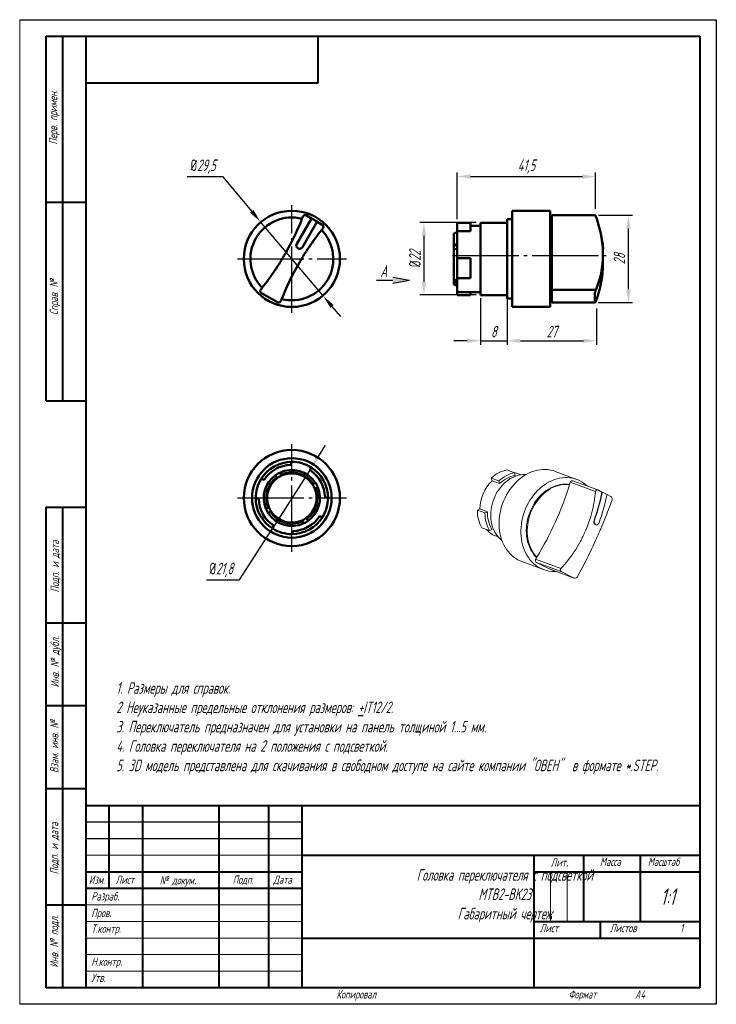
# Model space of a CAD drawing. Header units: millimetres. Extents: x 2381 to 2591, y 1129 to 1426.
import ezdxf

# ---------------------------------------------------------------- set-up
doc = ezdxf.new("R2010")
doc.units = ezdxf.units.MM
doc.linetypes.add('ГОСТ 2.303 5', pattern=[24, 20, -1.5, 1, -1.5])
for name, color, linetype, lineweight in [('main', 5, 'Continuous', 50), ('text', 7, 'Continuous', 25), ('Оси', 1, 'ГОСТ 2.303 5', 25), ('РАЗМЕРЫ', 7, 'Continuous', 25), ('ФОРМАТ', 7, 'Continuous', 25), ('ФОРМАТ @ 1', 7, 'Continuous', 25)]:
    doc.layers.add(name, color=color, linetype=linetype, lineweight=lineweight)
doc.styles.add('GOST', font='Gost.shx', dxfattribs={"width": 0.8, "oblique": 15, "height": 3.5})
doc.dimstyles.new('ISO-25', dxfattribs={"dimtxt": 3.5, "dimasz": 4, "dimexe": 1.25, "dimexo": 1, "dimgap": 1, "dimtad": 1, "dimtoh": 1, "dimdec": 1, "dimtxsty": 'GOST', "dimcen": 0, "dimclrd": 256, "dimclrt": 7, "dimadec": 0, "dimazin": 2, "dimtfac": 1, "dimtdec": 1, "dimtmove": 0, "dimatfit": 1, "dimfxl": 0, "dimlwd": -1, "dimarcsym": 0})
doc.dimstyles.get("Standard").update_dxf_attribs({"dimtxt": 3.5, "dimasz": 4, "dimexe": 1.25, "dimexo": 1, "dimgap": 1, "dimtad": 1, "dimdec": 1, "dimrnd": 0.5, "dimtxsty": 'GOST', "dimcen": 0, "dimclrd": 256, "dimclre": 256, "dimclrt": 7, "dimadec": 0, "dimazin": 2, "dimtfac": 1, "dimtdec": 1, "dimtmove": 2, "dimatfit": 1, "dimfxl": 0, "dimtolj": 1, "dimtzin": 0, "dimlwd": -1, "dimlwe": -1, "dimarcsym": 0})

# ---------------------------------------------------------------- blocks, each defined once
blk = doc.blocks.new('*D220')
at = {"layer": 'Defpoints', "color": 0}
for p in [(2453.33, 1364.85), (2472.36, 1342.31)]:
    blk.add_point(p, dxfattribs=at)
at = {"layer": 'РАЗМЕРЫ'}
for p, q in [((2431.34, 1378.39), (2441.9, 1378.39)), ((2441.9, 1378.39), (2450.75, 1367.91)), ((2472.36, 1342.31), (2453.33, 1364.85)), ((2474.94, 1339.25), (2477.53, 1336.2))]:
    blk.add_line(p, q, dxfattribs=at)
for points in [[(2450.24, 1367.48), (2451.26, 1368.34), (2453.33, 1364.85)], [(2475.45, 1339.68), (2474.44, 1338.82), (2472.36, 1342.31)]]:
    blk.add_solid(points, dxfattribs=at)
at = {"layer": 'РАЗМЕРЫ', "color": 7, "insert": (2436.12, 1381.4), "char_height": 3.5, "attachment_point": 5, "style": 'GOST'}
blk.add_mtext('\\A1;{\\Q0;%%c}29,5', dxfattribs=at)
blk = doc.blocks.new('*D221')
at = {"layer": 'Defpoints', "color": 0}
for p in [(2519.43, 1364.51), (2502.68, 1342.71), (2519.43, 1342.71)]:
    blk.add_point(p, dxfattribs=at)
at = {"layer": 'РАЗМЕРЫ'}
for p, q in [((2518.43, 1364.51), (2501.43, 1364.51)), ((2502.68, 1360.51), (2502.68, 1346.71)), ((2518.43, 1342.71), (2501.43, 1342.71))]:
    blk.add_line(p, q, dxfattribs=at)
for points in [[(2503.34, 1360.51), (2502.01, 1360.51), (2502.68, 1364.51)], [(2502.01, 1346.71), (2503.34, 1346.71), (2502.68, 1342.71)]]:
    blk.add_solid(points, dxfattribs=at)
at = {"layer": 'РАЗМЕРЫ', "color": 7, "insert": (2499.93, 1353.61), "char_height": 3.5, "attachment_point": 5, "rotation": 90, "style": 'GOST'}
blk.add_mtext('\\A1;{\\Q0;%%C}22', dxfattribs=at)
blk = doc.blocks.new('*D222')
at = {"layer": 'Defpoints', "color": 0}
for p in [(2527.73, 1341.68), (2554.73, 1339.61), (2554.73, 1328.89)]:
    blk.add_point(p, dxfattribs=at)
at = {"layer": 'РАЗМЕРЫ'}
for p, q in [((2527.73, 1340.68), (2527.73, 1327.64)), ((2554.73, 1338.61), (2554.73, 1327.64)), ((2531.73, 1328.89), (2550.73, 1328.89))]:
    blk.add_line(p, q, dxfattribs=at)
for points in [[(2531.73, 1329.55), (2531.73, 1328.22), (2527.73, 1328.89)], [(2550.73, 1328.22), (2550.73, 1329.55), (2554.73, 1328.89)]]:
    blk.add_solid(points, dxfattribs=at)
at = {"layer": 'РАЗМЕРЫ', "color": 7, "insert": (2541.23, 1331.64), "char_height": 3.5, "attachment_point": 5, "style": 'GOST'}
blk.add_mtext('\\A1;27', dxfattribs=at)
blk = doc.blocks.new('*D223')
at = {"layer": 'Defpoints', "color": 0}
for p in [(2554.27, 1366.75), (2564.33, 1366.75), (2554.23, 1340.4)]:
    blk.add_point(p, dxfattribs=at)
at = {"layer": 'РАЗМЕРЫ'}
for p, q in [((2555.27, 1366.75), (2565.58, 1366.75)), ((2564.33, 1344.4), (2564.33, 1362.75)), ((2555.23, 1340.4), (2565.58, 1340.4))]:
    blk.add_line(p, q, dxfattribs=at)
for points in [[(2565, 1362.75), (2563.67, 1362.75), (2564.33, 1366.75)], [(2563.67, 1344.4), (2565, 1344.4), (2564.33, 1340.4)]]:
    blk.add_solid(points, dxfattribs=at)
at = {"layer": 'РАЗМЕРЫ', "color": 7, "insert": (2561.58, 1353.58), "char_height": 3.5, "attachment_point": 5, "rotation": 90, "style": 'GOST'}
blk.add_mtext('\\A1;28', dxfattribs=at)
blk = doc.blocks.new('*D224')
at = {"layer": 'Defpoints', "color": 0}
for p in [(2519.73, 1342.71), (2527.73, 1342.68), (2527.73, 1328.89)]:
    blk.add_point(p, dxfattribs=at)
at = {"layer": 'РАЗМЕРЫ'}
for p, q in [((2519.73, 1341.71), (2519.73, 1327.64)), ((2527.73, 1341.68), (2527.73, 1327.64)), ((2515.73, 1328.89), (2511.73, 1328.89)), ((2519.73, 1328.89), (2527.73, 1328.89)), ((2531.73, 1328.89), (2535.73, 1328.89))]:
    blk.add_line(p, q, dxfattribs=at)
for points in [[(2515.73, 1328.22), (2515.73, 1329.55), (2519.73, 1328.89)], [(2531.73, 1329.55), (2531.73, 1328.22), (2527.73, 1328.89)]]:
    blk.add_solid(points, dxfattribs=at)
at = {"layer": 'РАЗМЕРЫ', "color": 7, "insert": (2523.73, 1331.64), "char_height": 3.5, "attachment_point": 5, "style": 'GOST'}
blk.add_mtext('\\A1;8', dxfattribs=at)
blk = doc.blocks.new('*D225')
at = {"layer": 'Defpoints', "color": 0}
for p in [(2554.43, 1378.42), (2554.43, 1367.61), (2512.73, 1364.54)]:
    blk.add_point(p, dxfattribs=at)
at = {"layer": 'РАЗМЕРЫ'}
for p, q in [((2512.73, 1365.54), (2512.73, 1379.67)), ((2516.73, 1378.42), (2550.43, 1378.42)), ((2554.43, 1368.61), (2554.43, 1379.67))]:
    blk.add_line(p, q, dxfattribs=at)
for points in [[(2516.73, 1379.09), (2516.73, 1377.75), (2512.73, 1378.42)], [(2550.43, 1377.75), (2550.43, 1379.09), (2554.43, 1378.42)]]:
    blk.add_solid(points, dxfattribs=at)
at = {"layer": 'РАЗМЕРЫ', "color": 7, "insert": (2533.58, 1381.43), "char_height": 3.5, "attachment_point": 5, "style": 'GOST'}
blk.add_mtext('\\A1;41,5', dxfattribs=at)
blk = doc.blocks.new('*D227')
at = {"layer": 'Defpoints', "color": 0}
for p in [(2468.73, 1290.64), (2456.97, 1272.29)]:
    blk.add_point(p, dxfattribs=at)
at = {"layer": 'РАЗМЕРЫ'}
for p, q in [((2470.88, 1294.01), (2473.04, 1297.38)), ((2468.73, 1290.64), (2456.97, 1272.29)), ((2447.02, 1256.74), (2456.97, 1272.29)), ((2437.15, 1256.74), (2447.02, 1256.74))]:
    blk.add_line(p, q, dxfattribs=at)
blk.add_solid([(2470.32, 1294.37), (2471.44, 1293.65), (2468.73, 1290.64)], dxfattribs=at)
at = {"layer": 'РАЗМЕРЫ', "color": 7, "insert": (2441.59, 1259.76), "char_height": 3.5, "attachment_point": 5, "style": 'GOST'}
blk.add_mtext('\\A1;{\\Q0;%%c}21,8', dxfattribs=at)
blk = doc.blocks.new('_None')

msp = doc.modelspace()

# ---------------------------------------------------------------- hatches: boundary and pattern name
at = {"layer": 'РАЗМЕРЫ', "lineweight": 25, "ltscale": 5}
h = msp.add_hatch(color=256, dxfattribs=at)
h.dxf.hatch_style = 1
h.paths.add_polyline_path([(2498.34, 1347.14), (2493.34, 1346.26), (2493.34, 1348.02)])

# ---------------------------------------------------------------- linework, layer by layer
at = {"layer": 'main'}
for p, q in [((2467.22, 1366.65), (2468.74, 1365.78)), ((2540.73, 1368.08), (2529.23, 1368.08)), ((2529.23, 1368.08), (2529.23, 1339.08)), ((2540.73, 1368.08), (2540.73, 1339.08)), ((2554.27, 1366.75), (2541.23, 1366.75)), ((2541.23, 1366.75), (2541.23, 1366.36)), ((2541.23, 1366.36), (2541.23, 1366.08)), ((2464.32, 1358.13), (2468.76, 1365.81)), ((2470.49, 1364.81), (2466.06, 1357.13)), ((2468.76, 1365.81), (2470.49, 1364.81)), ((2470.47, 1364.78), (2471.99, 1363.9)), ((2516.73, 1364.48), (2512.73, 1364.48)), ((2512.73, 1362.83), (2512.73, 1364.48)), ((2516.73, 1362.83), (2516.73, 1364.48)), ((2519.73, 1363.58), (2516.73, 1363.58)), ((2527.73, 1364.48), (2519.73, 1364.48)), ((2519.73, 1353.58), (2519.73, 1364.48)), ((2529.23, 1365.58), (2527.73, 1365.58)), ((2527.73, 1353.58), (2527.73, 1365.58)), ((2541.23, 1366.08), (2540.73, 1366.08)), ((2541.23, 1366.08), (2541.23, 1344.85)), ((2512.73, 1361.65), (2511.73, 1361.28)), ((2511.73, 1357.8), (2511.73, 1361.28)), ((2512.73, 1361.92), (2512.73, 1362.83)), ((2516.73, 1361.92), (2512.73, 1361.92)), ((2512.73, 1353.84), (2512.73, 1361.92)), ((2516.73, 1361.92), (2516.73, 1362.83)), ((2512.73, 1357.98), (2511.73, 1357.8)), ((2511.73, 1357.8), (2511.73, 1357.69)), ((2511.73, 1357.69), (2511.73, 1356.47)), ((2512.73, 1357.69), (2511.73, 1357.69)), ((2511.73, 1356.47), (2512.73, 1356.65)), ((2511.73, 1347.36), (2511.73, 1356.47)), ((2556.59, 1356.63), (2556.65, 1356.63)), ((2556.64, 1352.33), (2556.64, 1354.83)), ((2516.73, 1353.84), (2512.73, 1353.84)), ((2512.73, 1353.58), (2512.73, 1353.84)), ((2512.73, 1347.81), (2512.73, 1353.58)), ((2516.73, 1353.58), (2516.73, 1353.84)), ((2516.73, 1347.81), (2516.73, 1353.58)), ((2519.73, 1342.68), (2519.73, 1353.58)), ((2527.73, 1341.58), (2527.73, 1353.58)), ((2512.73, 1347.04), (2511.73, 1347.36)), ((2511.73, 1347.36), (2511.73, 1346.82)), ((2512.73, 1346.82), (2511.73, 1346.82)), ((2511.73, 1346.82), (2511.73, 1346.6)), ((2511.73, 1345.88), (2511.73, 1346.6)), ((2511.73, 1346.6), (2512.73, 1346.28)), ((2511.73, 1345.88), (2512.73, 1345.5)), ((2516.73, 1347.81), (2512.73, 1347.81)), ((2512.73, 1343.58), (2512.73, 1347.81)), ((2453.71, 1343.26), (2458.48, 1340.51)), ((2516.73, 1343.58), (2512.73, 1343.58)), ((2512.73, 1342.68), (2512.73, 1343.58)), ((2516.73, 1342.68), (2512.73, 1342.68)), ((2516.73, 1343.58), (2519.73, 1343.58)), ((2516.73, 1342.68), (2516.73, 1343.58)), ((2519.73, 1342.68), (2527.73, 1342.68)), ((2541.23, 1344.85), (2541.23, 1344.29)), ((2554.5, 1344.29), (2541.23, 1344.29)), ((2541.23, 1344.29), (2541.23, 1343.26)), ((2541.23, 1343.26), (2541.23, 1340.51)), ((2554.23, 1343.26), (2554.23, 1340.51)), ((2527.73, 1341.58), (2529.23, 1341.58)), ((2540.73, 1341.08), (2541.23, 1341.08)), ((2541.23, 1340.51), (2541.23, 1340.4)), ((2541.23, 1340.4), (2554.27, 1340.4)), ((2529.23, 1339.08), (2540.73, 1339.08)), ((2462.85, 1292.36), (2462.59, 1291.46)), ((2459.59, 1288.44), (2459.21, 1289.09)), ((2468.36, 1289.81), (2468.62, 1290.71)), ((2454.5, 1286.97), (2453.6, 1287.23)), ((2457.92, 1288.33), (2458.3, 1287.68)), ((2458.3, 1287.68), (2458.43, 1287.46)), ((2459.72, 1288.23), (2459.59, 1288.44)), ((2469.95, 1286.04), (2469.29, 1285.69)), ((2469.29, 1285.69), (2469.07, 1285.57)), ((2469.76, 1284.24), (2469.99, 1284.36)), ((2469.99, 1284.36), (2470.65, 1284.71)), ((2451.95, 1281.46), (2452.85, 1281.21)), ((2473.75, 1281.46), (2472.85, 1281.72)), ((2455.71, 1278.57), (2455.05, 1278.22)), ((2455.94, 1278.69), (2455.71, 1278.57)), ((2455.74, 1276.89), (2456.41, 1277.24)), ((2456.41, 1277.24), (2456.63, 1277.36)), ((2465.98, 1274.7), (2466.11, 1274.49)), ((2466.11, 1274.49), (2466.49, 1273.84)), ((2467.4, 1275.25), (2467.27, 1275.47)), ((2467.78, 1274.6), (2467.4, 1275.25)), ((2471.19, 1275.96), (2472.1, 1275.7)), ((2457.34, 1273.12), (2457.08, 1272.22)), ((2462.85, 1270.56), (2463.11, 1271.47))]:
    msp.add_line(p, q, dxfattribs=at)
at = {"layer": 'main', "lineweight": 20}
for p, q in [((2530, 1289.07), (2527.71, 1289.92)), ((2530, 1289.07), (2530.21, 1288.24)), ((2548.79, 1287.06), (2542.2, 1289.49)), ((2525.28, 1286.62), (2522.98, 1287.47)), ((2523.19, 1286.64), (2522.98, 1287.47)), ((2525.49, 1285.79), (2523.19, 1286.64)), ((2525.49, 1285.79), (2525.28, 1286.62)), ((2531.97, 1288.48), (2531.17, 1288.77)), ((2554.4, 1283.38), (2546.79, 1286.2)), ((2555.05, 1283.89), (2547.59, 1286.65)), ((2555.09, 1283.87), (2556.33, 1283.25)), ((2556.46, 1283.25), (2556, 1283.42)), ((2556.46, 1283.25), (2557.88, 1282.54)), ((2557.87, 1282.48), (2558.99, 1281.92)), ((2518.78, 1277.77), (2519.52, 1278.16)), ((2521.07, 1276.93), (2518.78, 1277.77)), ((2521.81, 1277.31), (2519.52, 1278.16)), ((2521.07, 1276.93), (2521.81, 1277.31)), ((2553.94, 1274.76), (2554.06, 1274.72)), ((2522.43, 1271.6), (2520.13, 1272.45)), ((2523.17, 1271.98), (2522.43, 1271.6)), ((2554.37, 1273.45), (2554.3, 1273.47)), ((2554.42, 1273.43), (2554.3, 1273.47)), ((2554.37, 1273.44), (2554.48, 1273.4)), ((2524.24, 1270.01), (2525.04, 1269.72)), ((2532.14, 1262.29), (2538.74, 1259.86)), ((2543.96, 1260.17), (2536.35, 1262.98)), ((2544.03, 1259.27), (2536.57, 1262.02)), ((2536.57, 1262.02), (2540.47, 1260.07)), ((2547.93, 1257.32), (2540.47, 1260.07)), ((2540.47, 1260.07), (2540.52, 1260.05)), ((2540.52, 1260.05), (2547.98, 1257.3)), ((2544.03, 1259.27), (2547.93, 1257.32)), ((2547.98, 1257.3), (2547.93, 1257.32))]:
    msp.add_line(p, q, dxfattribs=at)
at = {"layer": 'main', "lineweight": 20, "flags": 128}
for points in [[(2542.2, 1289.49), (2541.58, 1289.7), (2540.84, 1289.88), (2540.09, 1290), (2539.32, 1290.06), (2538.54, 1290.06), (2537.76, 1289.99), (2536.97, 1289.86), (2536.19, 1289.67), (2535.41, 1289.43), (2534.64, 1289.12), (2533.88, 1288.75), (2533.13, 1288.33), (2532.4, 1287.86), (2531.69, 1287.33), (2531.01, 1286.75), (2530.35, 1286.12), (2529.72, 1285.45), (2529.13, 1284.74), (2528.57, 1283.99), (2528.04, 1283.2), (2527.56, 1282.39), (2527.12, 1281.54), (2526.72, 1280.67), (2526.37, 1279.78), (2526.07, 1278.87), (2525.82, 1277.94), (2525.61, 1277.01), (2525.46, 1276.08), (2525.35, 1275.14), (2525.3, 1274.21), (2525.3, 1273.28), (2525.35, 1272.37), (2525.46, 1271.47), (2525.61, 1270.59), (2525.82, 1269.73), (2526.07, 1268.9), (2526.37, 1268.1), (2526.72, 1267.34), (2527.12, 1266.61), (2527.56, 1265.92), (2528.04, 1265.28), (2528.57, 1264.68), (2529.13, 1264.13), (2529.72, 1263.64), (2530.35, 1263.19), (2531.01, 1262.81), (2531.69, 1262.47), (2532.14, 1262.29)], [(2522.79, 1276.29), (2522.82, 1277.09), (2522.9, 1277.9), (2523.02, 1278.7), (2523.2, 1279.5), (2523.43, 1280.3), (2523.7, 1281.07), (2524.02, 1281.83), (2524.38, 1282.57), (2524.79, 1283.28), (2525.23, 1283.96), (2525.71, 1284.61), (2526.23, 1285.22), (2526.78, 1285.78), (2527.36, 1286.3), (2527.96, 1286.77), (2528.58, 1287.19), (2529.22, 1287.56), (2529.88, 1287.88), (2530.54, 1288.13), (2531.22, 1288.33), (2531.89, 1288.47), (2532.57, 1288.54), (2533.24, 1288.56), (2533.5, 1288.55)], [(2552.05, 1285), (2551.52, 1285.47), (2550.91, 1285.94), (2550.26, 1286.36), (2549.59, 1286.72), (2548.9, 1287.02), (2548.18, 1287.26), (2547.44, 1287.44), (2546.68, 1287.56), (2545.92, 1287.62), (2545.14, 1287.62), (2544.36, 1287.55), (2543.57, 1287.42), (2542.79, 1287.24), (2542.01, 1286.99), (2541.23, 1286.68), (2540.47, 1286.32), (2539.73, 1285.89), (2539, 1285.42), (2538.29, 1284.89), (2537.6, 1284.31), (2536.95, 1283.69), (2536.32, 1283.02), (2535.72, 1282.3), (2535.16, 1281.55), (2534.64, 1280.77), (2534.16, 1279.95), (2533.72, 1279.1), (2533.32, 1278.23), (2532.97, 1277.34), (2532.67, 1276.43), (2532.41, 1275.51), (2532.21, 1274.57), (2532.05, 1273.64), (2531.95, 1272.7), (2531.9, 1271.77), (2531.9, 1270.84), (2531.95, 1269.93), (2532.05, 1269.03), (2532.21, 1268.15), (2532.41, 1267.29), (2532.67, 1266.46), (2532.97, 1265.66), (2533.32, 1264.9), (2533.72, 1264.17), (2534.16, 1263.48), (2534.64, 1262.84), (2535.16, 1262.24), (2535.72, 1261.69), (2536.32, 1261.2), (2536.95, 1260.75), (2537.6, 1260.37), (2538.29, 1260.04), (2539, 1259.77), (2539.73, 1259.55), (2540.47, 1259.4), (2541.23, 1259.31), (2542.01, 1259.29), (2542.55, 1259.3)], [(2546.6, 1285.57), (2545.94, 1285.65), (2545.22, 1285.67), (2544.5, 1285.63), (2543.77, 1285.53), (2543.04, 1285.37), (2542.31, 1285.14), (2541.59, 1284.86), (2540.88, 1284.52), (2540.19, 1284.12), (2539.51, 1283.67), (2538.86, 1283.16), (2538.23, 1282.61), (2537.63, 1282.01), (2537.06, 1281.37), (2536.53, 1280.68), (2536.03, 1279.96), (2535.57, 1279.21), (2535.15, 1278.42), (2534.78, 1277.61), (2534.45, 1276.78), (2534.17, 1275.94), (2533.94, 1275.08), (2533.76, 1274.21), (2533.63, 1273.34), (2533.55, 1272.47), (2533.53, 1271.6), (2533.55, 1270.74), (2533.63, 1269.9), (2533.76, 1269.08), (2533.94, 1268.27), (2534.17, 1267.5), (2534.45, 1266.75), (2534.78, 1266.04), (2535.15, 1265.37), (2535.57, 1264.73), (2536.03, 1264.15), (2536.53, 1263.61), (2536.65, 1263.48)], [(2546.58, 1285.51), (2545.86, 1285.56), (2545.13, 1285.55), (2544.39, 1285.48), (2543.65, 1285.34), (2542.92, 1285.14), (2542.19, 1284.88), (2541.47, 1284.57), (2540.76, 1284.19), (2540.07, 1283.75), (2539.41, 1283.27), (2538.76, 1282.73), (2538.14, 1282.14), (2537.56, 1281.51), (2537.01, 1280.83), (2536.49, 1280.12), (2536.01, 1279.37), (2535.58, 1278.59), (2535.19, 1277.78), (2534.84, 1276.95), (2534.54, 1276.1), (2534.3, 1275.24), (2534.1, 1274.36), (2533.95, 1273.49), (2533.86, 1272.61), (2533.82, 1271.73), (2533.83, 1270.86), (2533.89, 1270.01), (2534.01, 1269.17), (2534.18, 1268.36), (2534.4, 1267.57), (2534.67, 1266.81), (2534.99, 1266.08), (2535.36, 1265.4), (2535.77, 1264.75), (2536.23, 1264.15), (2536.72, 1263.59)]]:
    msp.add_lwpolyline(points, dxfattribs=at)
at = {"layer": 'main'}
for centre, radius in [((2462.85, 1353.58), 14.5), ((2462.85, 1281.46), 14.5), ((2462.85, 1281.46), 12)]:
    msp.add_circle(centre, radius, dxfattribs=at)
for centre, radius, start, end in [((2462.85, 1353.58), 12.5, 75.7394, 224.2606), ((2462.85, 1353.58), 12.5, 255.7394, 44.2606), ((2527.05, 1354.03), 29.79, 7.9121, 13.5172), ((2462.85, 1281.46), 10.9, 90, 148.0486), ((2462.85, 1281.46), 10.9, 58.0486, 90), ((2462.85, 1281.46), 10, 91.4819, 146.5667), ((2462.85, 1281.46), 8.45, 115.511, 125.6952), ((2462.85, 1281.46), 8.45, 32.7663, 115.511), ((2462.85, 1281.46), 7.7, 33.265, 115.0135), ((2462.85, 1281.46), 10, 1.4819, 56.5667), ((2462.85, 1281.46), 10.9, 0, 58.0486), ((2462.85, 1281.46), 10.9, 148.0486, 180), ((2462.85, 1281.46), 8.45, 125.6952, 202.5563), ((2462.85, 1281.46), 7.7, 126.1927, 202.0576), ((2462.85, 1281.46), 7.45, 126.3809, 201.8689), ((2462.85, 1281.46), 7.45, 114.8253, 126.3809), ((2462.85, 1281.46), 7.45, 33.4537, 114.8253), ((2462.85, 1281.46), 8.45, 22.5563, 32.7663), ((2462.85, 1281.46), 7.45, 306.3809, 21.8689), ((2462.85, 1281.46), 7.7, 306.1927, 22.0576), ((2462.85, 1281.46), 8.45, 305.6952, 22.5563), ((2462.85, 1281.46), 7.45, 21.8689, 33.4537), ((2462.85, 1281.46), 10.9, 180, 238.0486), ((2462.85, 1281.46), 10, 181.4819, 236.5667), ((2462.85, 1281.46), 10.9, 328.0486, 0), ((2462.85, 1281.46), 8.45, 202.5563, 212.7663), ((2462.85, 1281.46), 7.45, 201.8689, 213.4537), ((2462.85, 1281.46), 7.7, 213.265, 295.0135), ((2462.85, 1281.46), 7.45, 213.4537, 294.8253), ((2462.85, 1281.46), 8.45, 212.7663, 295.511), ((2462.85, 1281.46), 10.9, 270, 328.0486), ((2462.85, 1281.46), 10, 271.4819, 326.5667), ((2462.85, 1281.46), 7.45, 294.8253, 306.3809), ((2462.85, 1281.46), 8.45, 295.511, 305.6952), ((2462.85, 1281.46), 10.9, 238.0486, 270)]:
    msp.add_arc(centre, radius, start, end, dxfattribs=at)
at = {"layer": 'main', "lineweight": 20}
for centre, radius, start, end in [((2529.6, 1280.5), 9.61, 101.3487, 133.4927), ((2531.89, 1279.65), 9.61, 101.3487, 133.4927), ((2528.99, 1282.87), 6.3, 69.7244, 81.1259), ((2531.81, 1277.86), 12.3, 134.492, 178.627), ((2531.72, 1279.55), 8.82, 99.8553, 134.9861), ((2448.35, 1316.5), 103, 342.4915, 342.8919), ((2547.43, 1286), 0.669, 76.2242, 162.7616), ((2448.76, 1316.33), 102.56, 329.0583, 342.5132), ((2498.94, 1294.84), 58.55, 339.9438, 348.5854), ((2498.76, 1294.93), 58.87, 339.9221, 348.5555), ((2500.18, 1294.22), 58.87, 339.9221, 348.5555), ((2529.33, 1277.62), 10.55, 179.1545, 209.3445), ((2531.48, 1276.93), 9.67, 177.7485, 210.7505), ((2531.62, 1276.77), 10.55, 179.1545, 209.3445), ((2532.19, 1275.88), 9.41, 177.5094, 230.0578), ((2526.55, 1276.16), 6.57, 220.0746, 249.3695), ((2536.97, 1262.62), 0.722, 149.6622, 235.93), ((2450.97, 1315.09), 100.03, 328.6076, 329.0158)]:
    msp.add_arc(centre, radius, start, end, dxfattribs=at)
at = {"layer": 'main'}
for points, knots in [([(2453.45, 1344.29), (2454.75, 1345.9), (2456.01, 1347.59), (2457.82, 1350.22), (2458.41, 1351.11), (2459.28, 1352.49), (2459.57, 1352.95), (2460.13, 1353.88), (2460.41, 1354.36), (2461.77, 1356.72), (2462.78, 1358.63), (2464.15, 1361.51), (2464.59, 1362.48), (2465.42, 1364.42), (2465.82, 1365.4), (2466.19, 1366.36)], [0, 0, 0, 0, 0.25, 0.25, 0.375, 0.375, 0.4375, 0.4375, 0.5, 0.5, 0.75, 0.75, 0.875, 0.875, 1, 1, 1, 1]), ([(2466.19, 1366.36), (2466.24, 1366.45), (2466.3, 1366.52), (2466.45, 1366.65), (2466.54, 1366.69), (2466.82, 1366.78), (2467.04, 1366.76), (2467.22, 1366.65)], [0, 0, 0, 0, 0.25, 0.25, 0.5, 0.5, 1, 1, 1, 1]), ([(2554.5, 1366.36), (2554.47, 1366.44), (2554.41, 1366.58), (2554.32, 1366.72), (2554.28, 1366.74), (2554.27, 1366.75)], [0, 0, 0, 0, 0.336868, 0.673984, 1, 1, 1, 1]), ([(2554.5, 1344.29), (2555.21, 1345.9), (2555.74, 1347.59), (2556.28, 1350.22), (2556.41, 1351.11), (2556.55, 1352.49), (2556.58, 1352.95), (2556.63, 1353.88), (2556.64, 1354.36), (2556.64, 1356.72), (2556.46, 1358.63), (2555.92, 1361.51), (2555.7, 1362.48), (2555.17, 1364.42), (2554.86, 1365.4), (2554.5, 1366.36)], [0, 0, 0, 0, 0.25, 0.25, 0.375, 0.375, 0.4375, 0.4375, 0.5, 0.5, 0.75, 0.75, 0.875, 0.875, 1, 1, 1, 1]), ([(2471.99, 1363.9), (2472.07, 1363.85), (2472.15, 1363.78), (2472.27, 1363.62), (2472.32, 1363.52), (2472.36, 1363.33), (2472.37, 1363.23), (2472.34, 1363.04), (2472.3, 1362.95), (2472.25, 1362.86)], [0, 0, 0, 0, 0.25, 0.25, 0.5, 0.5, 0.75, 0.75, 1, 1, 1, 1]), ([(2472.25, 1362.86), (2470.95, 1361.25), (2469.69, 1359.57), (2467.88, 1356.94), (2467.28, 1356.04), (2466.42, 1354.67), (2466.13, 1354.21), (2465.57, 1353.27), (2465.29, 1352.8), (2463.92, 1350.44), (2462.92, 1348.53), (2461.55, 1345.64), (2461.11, 1344.68), (2460.28, 1342.74), (2459.88, 1341.76), (2459.51, 1340.79)], [0, 0, 0, 0, 0.25, 0.25, 0.375, 0.375, 0.4375, 0.4375, 0.5, 0.5, 0.75, 0.75, 0.875, 0.875, 1, 1, 1, 1]), ([(2464.32, 1358.13), (2464.26, 1358.02), (2464.22, 1357.89), (2464.18, 1357.63), (2464.19, 1357.5), (2464.29, 1357.12), (2464.46, 1356.9), (2464.69, 1356.77)], [0, 0, 0, 0, 0.25, 0.25, 0.5, 0.5, 1, 1, 1, 1]), ([(2556.56, 1358.13), (2556.58, 1358.02), (2556.59, 1357.89), (2556.62, 1357.63), (2556.63, 1357.5), (2556.66, 1357.12), (2556.67, 1356.9), (2556.67, 1356.77)], [0, 0, 0, 0, 0.25, 0.25, 0.5, 0.5, 1, 1, 1, 1]), ([(2464.69, 1356.77), (2464.8, 1356.7), (2464.93, 1356.66), (2465.19, 1356.62), (2465.32, 1356.63), (2465.7, 1356.73), (2465.92, 1356.9), (2466.06, 1357.13)], [0, 0, 0, 0, 0.25, 0.25, 0.5, 0.5, 1, 1, 1, 1]), ([(2556.67, 1356.77), (2556.67, 1356.72), (2556.67, 1356.64), (2556.66, 1356.64), (2556.65, 1356.65)], [0, 0, 0, 0, 0.641603, 1, 1, 1, 1]), ([(2556.64, 1352.33), (2556.64, 1352.18), (2556.64, 1351.62), (2556.6, 1350.6), (2556.5, 1349.29), (2556.34, 1347.96), (2556.11, 1346.62), (2555.84, 1345.26), (2555.5, 1343.89), (2555.07, 1342.4), (2554.7, 1341.37), (2554.5, 1340.79)], [0, 0, 0, 0, 0.037964, 0.151839, 0.265917, 0.381454, 0.4972, 0.614213, 0.731864, 0.849726, 1, 1, 1, 1]), ([(2453.71, 1343.26), (2453.62, 1343.31), (2453.55, 1343.38), (2453.43, 1343.54), (2453.38, 1343.63), (2453.34, 1343.82), (2453.33, 1343.92), (2453.36, 1344.12), (2453.4, 1344.21), (2453.45, 1344.29)], [0, 0, 0, 0, 0.25, 0.25, 0.5, 0.5, 0.75, 0.75, 1, 1, 1, 1]), ([(2554.23, 1343.26), (2554.23, 1343.31), (2554.24, 1343.38), (2554.27, 1343.54), (2554.29, 1343.63), (2554.34, 1343.82), (2554.37, 1343.92), (2554.43, 1344.12), (2554.47, 1344.21), (2554.5, 1344.29)], [0, 0, 0, 0, 0.25, 0.25, 0.5, 0.5, 0.75, 0.75, 1, 1, 1, 1]), ([(2459.51, 1340.79), (2459.46, 1340.71), (2459.4, 1340.63), (2459.25, 1340.51), (2459.16, 1340.46), (2458.87, 1340.38), (2458.66, 1340.4), (2458.48, 1340.51)], [0, 0, 0, 0, 0.25, 0.25, 0.5, 0.5, 1, 1, 1, 1]), ([(2554.5, 1340.79), (2554.47, 1340.71), (2554.43, 1340.63), (2554.37, 1340.51), (2554.34, 1340.46), (2554.26, 1340.38), (2554.23, 1340.4), (2554.23, 1340.51)], [0, 0, 0, 0, 0.25, 0.25, 0.5, 0.5, 1, 1, 1, 1])]:
    msp.add_open_spline(points, degree=3, knots=knots, dxfattribs=at)
at = {"layer": 'main', "lineweight": 20}
for points, knots in [([(2543.96, 1260.17), (2545.44, 1261.77), (2546.78, 1263.47), (2548.57, 1266.17), (2549.13, 1267.09), (2549.92, 1268.52), (2550.17, 1269), (2550.66, 1269.98), (2550.9, 1270.47), (2552.01, 1272.95), (2552.73, 1274.99), (2553.55, 1278.09), (2553.78, 1279.14), (2554.16, 1281.25), (2554.3, 1282.32), (2554.4, 1283.38)], [0, 0, 0, 0, 0.25, 0.25, 0.375, 0.375, 0.4375, 0.4375, 0.5, 0.5, 0.75, 0.75, 0.875, 0.875, 1, 1, 1, 1]), ([(2554.4, 1283.38), (2554.43, 1283.47), (2554.48, 1283.64), (2554.62, 1283.82), (2554.8, 1283.92), (2554.95, 1283.93), (2555.03, 1283.9), (2555.05, 1283.89)], [0, 0, 0, 0, 0.241456, 0.48309, 0.718675, 0.940648, 1, 1, 1, 1]), ([(2559.37, 1280.9), (2558.71, 1279), (2557.98, 1277.08), (2556.8, 1274.15), (2556.4, 1273.17), (2555.77, 1271.69), (2555.55, 1271.19), (2555.11, 1270.19), (2554.89, 1269.69), (2553.78, 1267.21), (2552.85, 1265.26), (2551.42, 1262.38), (2550.93, 1261.42), (2549.94, 1259.54), (2549.44, 1258.6), (2548.93, 1257.69)], [0, 0, 0, 0, 0.25, 0.25, 0.375, 0.375, 0.4375, 0.4375, 0.5, 0.5, 0.75, 0.75, 0.875, 0.875, 1, 1, 1, 1]), ([(2558.99, 1281.92), (2559.07, 1281.89), (2559.14, 1281.83), (2559.25, 1281.68), (2559.3, 1281.59), (2559.37, 1281.4), (2559.39, 1281.3), (2559.4, 1281.1), (2559.39, 1281), (2559.37, 1280.9)], [0, 0, 0, 0, 0.25, 0.25, 0.5, 0.5, 0.75, 0.75, 1, 1, 1, 1]), ([(2554.3, 1273.47), (2554.21, 1273.52), (2554.13, 1273.59), (2553.99, 1273.77), (2553.94, 1273.88), (2553.84, 1274.23), (2553.85, 1274.51), (2553.94, 1274.76)], [0, 0, 0, 0, 0.25, 0.25, 0.5, 0.5, 1, 1, 1, 1]), ([(2554.06, 1274.72), (2554.01, 1274.59), (2553.99, 1274.46), (2553.97, 1274.2), (2553.99, 1274.07), (2554.09, 1273.72), (2554.23, 1273.52), (2554.42, 1273.43)], [0, 0, 0, 0, 0.25, 0.25, 0.5, 0.5, 1, 1, 1, 1]), ([(2554.42, 1273.43), (2554.51, 1273.38), (2554.61, 1273.36), (2554.82, 1273.37), (2554.93, 1273.4), (2555.22, 1273.56), (2555.39, 1273.76), (2555.48, 1274.01)], [0, 0, 0, 0, 0.25, 0.25, 0.5, 0.5, 1, 1, 1, 1]), ([(2544.03, 1259.27), (2543.95, 1259.3), (2543.89, 1259.36), (2543.81, 1259.49), (2543.79, 1259.57), (2543.78, 1259.74), (2543.8, 1259.83), (2543.86, 1260), (2543.9, 1260.09), (2543.96, 1260.17)], [0, 0, 0, 0, 0.25, 0.25, 0.5, 0.5, 0.75, 0.75, 1, 1, 1, 1]), ([(2548.93, 1257.69), (2548.83, 1257.54), (2548.68, 1257.42), (2548.35, 1257.27), (2548.18, 1257.24), (2548.03, 1257.28)], [0, 0, 0, 0, 0.5, 0.5, 1, 1, 1, 1])]:
    msp.add_open_spline(points, degree=3, knots=knots, dxfattribs=at)
at = {"layer": 'Оси'}
for p, q in [((2462.85, 1337.31), (2462.85, 1369.8)), ((2511.25, 1354.62), (2557.63, 1354.62)), ((2446.47, 1353.58), (2479.34, 1353.58)), ((2462.85, 1265.22), (2462.85, 1297.71)), ((2446.47, 1281.49), (2479.34, 1281.49))]:
    msp.add_line(p, q, dxfattribs=at)
at = {"layer": 'РАЗМЕРЫ', "lineweight": 25, "ltscale": 5}
for p, q in [((2488.34, 1347.14), (2493.34, 1347.14)), ((2493.34, 1348.02), (2498.34, 1347.14)), ((2493.34, 1346.26), (2498.34, 1347.14))]:
    msp.add_line(p, q, dxfattribs=at)
at = {"layer": 'ФОРМАТ', "lineweight": 0}
msp.add_line((2380.81, 1425.73), (2380.81, 1128.73), dxfattribs=at)
at = {"layer": 'ФОРМАТ', "ltscale": 5}
msp.add_line((2380.81, 1425.73), (2590.81, 1425.73), dxfattribs=at)
at = {"layer": 'ФОРМАТ', "linetype": 'ByBlock', "ltscale": 5}
for p, q in [((2590.81, 1425.73), (2590.81, 1128.73)), ((2590.81, 1128.73), (2380.81, 1128.73))]:
    msp.add_line(p, q, dxfattribs=at)
at = {"layer": 'ФОРМАТ', "lineweight": 40}
for p, q in [((2388.81, 1310.73), (2388.81, 1420.73)), ((2388.81, 1310.73), (2388.81, 1420.73)), ((2393.81, 1310.73), (2393.81, 1420.73)), ((2393.81, 1310.73), (2393.81, 1420.73)), ((2470.81, 1406.73), (2470.81, 1420.73)), ((2400.81, 1406.73), (2470.81, 1406.73)), ((2388.81, 1370.73), (2400.81, 1370.73)), ((2388.81, 1310.73), (2400.81, 1310.73)), ((2388.81, 1133.73), (2388.81, 1278.73)), ((2388.81, 1278.73), (2400.81, 1278.73)), ((2393.81, 1133.73), (2393.81, 1278.73)), ((2400.81, 1243.73), (2388.81, 1243.73)), ((2400.81, 1218.73), (2388.81, 1218.73)), ((2400.81, 1193.73), (2388.81, 1193.73)), ((2400.81, 1188.73), (2585.81, 1188.73)), ((2407.81, 1163.73), (2407.81, 1188.73)), ((2417.81, 1188.73), (2417.81, 1133.73)), ((2440.81, 1188.73), (2440.81, 1133.73)), ((2455.81, 1188.73), (2455.81, 1133.73)), ((2465.81, 1188.73), (2465.81, 1133.73)), ((2465.81, 1173.73), (2585.81, 1173.73)), ((2535.81, 1173.73), (2535.81, 1133.73)), ((2550.81, 1173.73), (2550.81, 1153.73)), ((2567.81, 1173.73), (2567.81, 1153.73)), ((2400.81, 1168.73), (2465.81, 1168.73)), ((2535.81, 1168.73), (2585.81, 1168.73)), ((2400.81, 1163.73), (2465.81, 1163.73)), ((2388.81, 1158.73), (2400.81, 1158.73)), ((2535.81, 1153.73), (2585.81, 1153.73)), ((2555.81, 1153.73), (2555.81, 1148.73)), ((2465.81, 1148.73), (2585.81, 1148.73))]:
    msp.add_line(p, q, dxfattribs=at)
at = {"layer": 'ФОРМАТ', "lineweight": 40, "ltscale": 5}
for p, q in [((2388.81, 1420.73), (2585.81, 1420.73)), ((2400.81, 1133.73), (2400.81, 1420.73)), ((2585.81, 1420.73), (2585.81, 1133.73)), ((2585.81, 1133.73), (2388.81, 1133.73))]:
    msp.add_line(p, q, dxfattribs=at)
at = {"layer": 'ФОРМАТ'}
for p, q in [((2400.81, 1370.73), (2388.81, 1370.73)), ((2400.81, 1183.73), (2465.81, 1183.73)), ((2400.81, 1178.73), (2465.81, 1178.73))]:
    msp.add_line(p, q, dxfattribs=at)
at = {"layer": 'ФОРМАТ', "linetype": 'Continuous', "lineweight": 0}
for p, q in [((2400.81, 1173.73), (2465.81, 1173.73)), ((2540.81, 1168.73), (2540.81, 1153.73)), ((2545.81, 1168.73), (2545.81, 1153.73)), ((2400.81, 1158.73), (2465.81, 1158.73)), ((2400.81, 1153.73), (2465.81, 1153.73)), ((2400.81, 1148.73), (2465.81, 1148.73)), ((2400.81, 1143.73), (2465.81, 1143.73)), ((2400.81, 1138.73), (2465.81, 1138.73))]:
    msp.add_line(p, q, dxfattribs=at)
at = {"layer": 'ФОРМАТ', "linetype": 'Continuous'}
msp.add_line((2388.81, 1133.73), (2400.81, 1133.73), dxfattribs=at)

# ---------------------------------------------------------------- texts
at = {"layer": 'text', "ltscale": 100, "insert": (2409.92, 1225.89), "char_height": 3.5, "width": 178.5111, "attachment_point": 1, "style": 'GOST'}
msp.add_mtext('1. Размеры для справок.\\P2 Неуказанные предельные отклонения размеров: {\\L+}IT12/2.\\P3. Переключатель предназначен для установки на панель толщиной 1...5 мм.\\P4. Головка переключателя на 2 положения с подсветкой.\\P5. 3D модель представлена для скачивания в свободном доступе на сайте компании "ОВЕН"  в формате *.STEP.', dxfattribs=at)
at = {"layer": 'РАЗМЕРЫ', "lineweight": 25, "insert": (2489.51, 1351.63), "char_height": 25000, "attachment_point": 1, "style": 'GOST'}
msp.add_mtext_dynamic_manual_height_columns('{\\H0.00014x;\\FGOST|c0;А}', width=3.1479, gutter_width=12.5, heights=[0], dxfattribs=at)
at = {"layer": 'ФОРМАТ', "char_height": 2.5, "attachment_point": 1, "rotation": 90, "style": 'GOST'}
for s, insert in [('{\\Q15;\\W0.8;Перв. примен\\W0.965;.}', (2389.64, 1388.05)), ('Справ. №', (2389.86, 1336.66)), ('{\\Q15;\\W0.8;Подп. и дата}', (2390.16, 1252.98)), ('Инв. № {\\Fgost_au|c204;дубл.}', (2390.15, 1224.32)), ('Взам. инв. №', (2389.99, 1198.51)), ('{\\Q15;\\W0.8;Подп. и дата}', (2389.93, 1167.93)), ('Инв. № {\\Fgost_au|c204;подл\\W0.965;.}', (2389.93, 1139.8))]:
    msp.add_mtext(s, dxfattribs=dict(at, insert=insert))
at = {"layer": 'ФОРМАТ', "attachment_point": 1, "style": 'GOST'}
for s, insert, char_height in [('{\\Q15;\\W0.8;Лит\\H1.4x;\\W0.965;.}', (2540.88, 1173.77), 2.5), ('{\\Q15;\\W0.8;Масштаб}', (2570.16, 1172.98), 2.5), ('{\\Q15;\\W0.8;Масса}', (2555.72, 1172.98), 2.5), ('{\\Q15;\\W0.784;Изм.}', (2401.67, 1167.58), 2.5), ('{\\Q15;\\W0.8;Лист}', (2409.73, 1167.58), 2.5), ('{\\Q15;\\W0.8;Подп.}', (2445.01, 1167.6), 2.5), ('{\\Q15;\\W0.8;Дата}', (2457.26, 1167.58), 2.5), ('\\pxqc;Головка переключателя с подсветкой\\PMTB2-BK23\\PГабаритный чертеж', (2500.47, 1169.51), 3.5), ('{\\Q15;\\W0.8;Разраб\\H1.4x;.}', (2402.39, 1163.54), 2.5), ('1:1', (2574.02, 1163.7), 5), ('{\\Q15;\\W0.8;Пров\\H1.4x;.}', (2402.39, 1158.54), 2.5), ('{\\Q15;\\W0.8;Т.контр\\W0.965;.}', (2402.39, 1152.8), 2.5), ('Лист    ', (2537.59, 1152.98), 2.5), ('{\\Q15;\\W0.8;Листов}', (2558.72, 1152.98), 2.5), ('1', (2579.88, 1152.96), 2.5), ('{\\Q15;\\W0.8;Н.контр\\H1.4x;.}', (2402.39, 1143.84), 2.5), ('{\\Q15;\\W0.8;Утв.}', (2402.39, 1137.98), 2.5), ('{\\W0.9;Копировал}', (2476.31, 1132.98), 2.5), ('{\\W0.9;Формат}', (2546.31, 1132.98), 2.5), ('{\\W0.9;A4}', (2566.31, 1132.96), 2.5)]:
    msp.add_mtext(s, dxfattribs=dict(at, insert=insert, char_height=char_height))
at = {"layer": 'ФОРМАТ @ 1', "insert": (2423.01, 1167.39), "char_height": 2.5, "attachment_point": 1, "style": 'GOST'}
msp.add_mtext('№ докум{\\Fwin_eskd|c204;\\W0.965;.}', dxfattribs=at)

# ---------------------------------------------------------------- dimensions: what is measured, and where the dimension line sits
at = {"layer": 'РАЗМЕРЫ'}
for p1, p2, text, override, picture, middle in [((2472.36, 1342.31), (2453.33, 1364.85), '{\\Q0;%%c}29,5', {"dimlfac": 1, "dimtxsty": 'GOST', "dimsah": 1, "dimse1": 1, "dimse2": 1, "dimtmove": 1, "dimtolj": 1}, '*D220', (2441.9, 1378.39)), ((2468.73, 1290.64), (2456.97, 1272.29), '{\\Q0;%%c}21,8', {"dimlfac": 1, "dimtxsty": 'GOST', "dimblk2": 'None', "dimsah": 1, "dimse2": 0, "dimsd1": 1, "dimsd2": 0, "dimtmove": 1, "dimtolj": 1}, '*D227', (2447.02, 1256.74))]:
    dim = msp.add_diameter_dim_2p(p1=p1, p2=p2, text=text, dimstyle='ISO-25', override=override, dxfattribs=at)
    dim.commit()
    dim.dimension.update_dxf_attribs({"geometry": picture, "text_midpoint": middle, "dimtype": 163})
for base, p1, p2, picture, middle in [((2554.43, 1378.42), (2512.73, 1364.54), (2554.43, 1367.61), '*D225', (2533.58, 1381.43)), ((2527.73, 1328.89), (2519.73, 1342.71), (2527.73, 1342.68), '*D224', (2523.73, 1331.64)), ((2554.73, 1328.89), (2527.73, 1341.68), (2554.73, 1339.61), '*D222', (2541.23, 1331.64))]:
    dim = msp.add_linear_dim(base=base, p1=p1, p2=p2, dimstyle='Standard', override={"dimlfac": 1, "dimtxsty": 'GOST', "dimsah": 1, "dimtmove": 1, "dimtolj": 1}, dxfattribs=at)
    dim.commit()
    dim.dimension.update_dxf_attribs({"geometry": picture, "text_midpoint": middle})
for base, p1, p2, text, picture, middle in [((2564.33, 1366.75), (2554.23, 1340.4), (2554.27, 1366.75), '28', '*D223', (2561.58, 1353.58)), ((2502.68, 1342.71), (2519.43, 1364.51), (2519.43, 1342.71), '{\\Q0;%%C}<>', '*D221', (2499.93, 1353.61))]:
    dim = msp.add_linear_dim(base=base, p1=p1, p2=p2, angle=90, text=text, dimstyle='Standard', override={"dimlfac": 1, "dimtxsty": 'GOST', "dimsah": 1, "dimtmove": 1, "dimtolj": 1}, dxfattribs=at)
    dim.commit()
    dim.dimension.update_dxf_attribs({"geometry": picture, "text_midpoint": middle})

doc.saveas('drawing.dxf')
